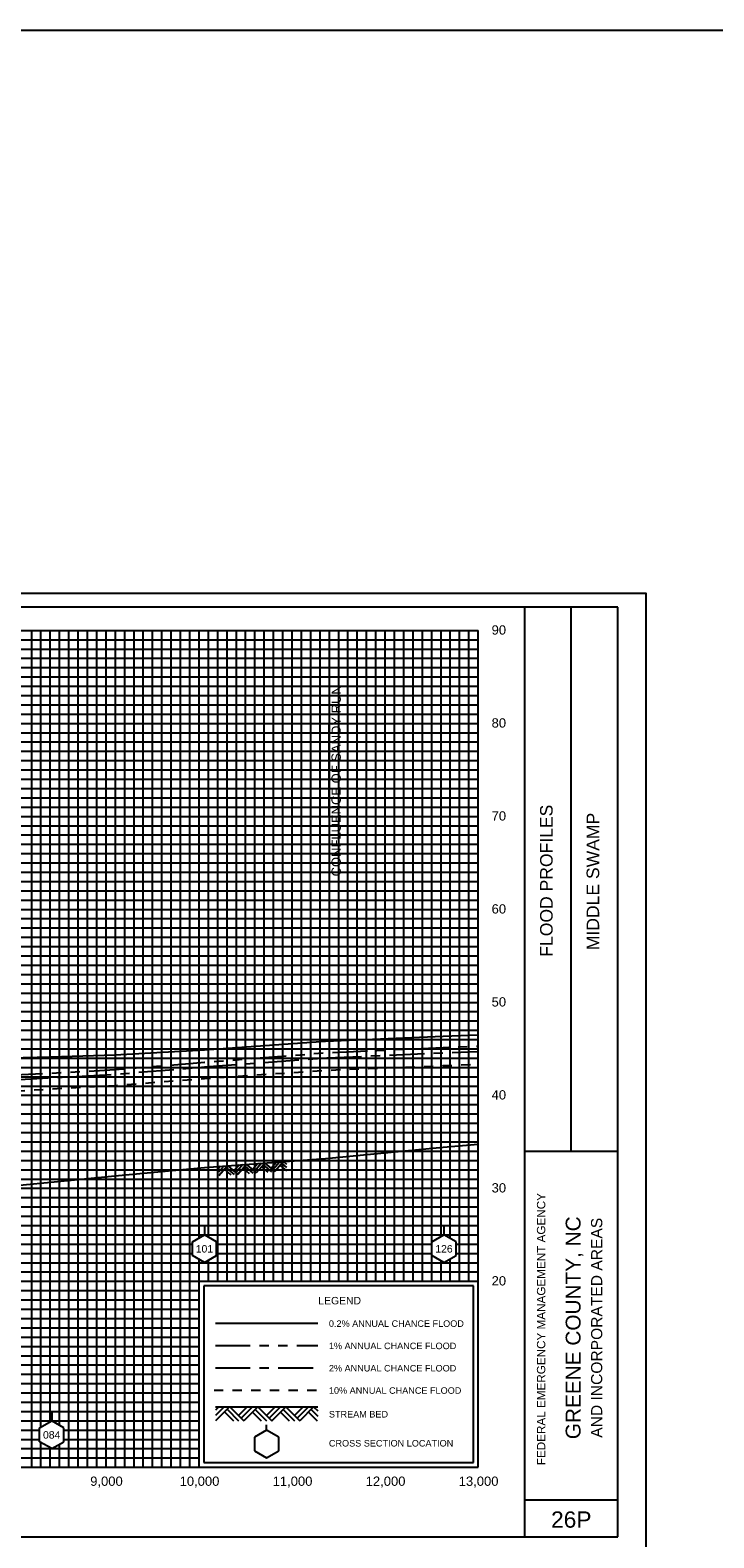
# Model space of a CAD drawing. Header units: inches. Extents: x -7.3 to 59.2, y 29 to 76.9.
# Tile 3 of 14: x 5.9 to 13.2, y 38.6 to 54.8. Entities that reach past the tile are written whole.
import ezdxf
from ezdxf.enums import TextEntityAlignment as Align

# ---------------------------------------------------------------- set-up
doc = ezdxf.new("R2010")
doc.units = ezdxf.units.IN
doc.header["$LTSCALE"] = 0.3
doc.header["$MEASUREMENT"] = 0
doc.set_wipeout_variables(frame=1)
for name, pattern in [('CENTER', [2, 1.25, -0.25, 0.25, -0.25]), ('DOT', [0.25, 0, -0.25]), ('HIDDEN', [0.375, 0.25, -0.125]), ('PHANTOM', [2.5, 1.25, -0.25, 0.25, -0.25, 0.25, -0.25])]:
    doc.linetypes.add(name, pattern=pattern)
doc.layers.get('0').update_dxf_attribs({"color": 3, "plot": 0})
for name, color, linetype in [('1', 5, 'Continuous'), ('2', 50, 'Continuous'), ('3', 9, 'DOT'), ('7', 7, 'Continuous'), ('ROCK', 7, 'Continuous'), ('STREAM', 5, 'Continuous'), ('STRUCTURE', 30, 'Continuous'), ('TEXT', 255, 'Continuous'), ('WS10', 4, 'HIDDEN'), ('WS100', 5, 'PHANTOM'), ('WS50', 1, 'CENTER'), ('WS500', 1, 'Continuous'), ('XSEC', 7, 'Continuous'), ('XSECTEXTLINE', 7, 'Continuous')]:
    doc.layers.add(name, color=color, linetype=linetype)
doc.styles.add('ARIAL', font='ARIAL.TTF')
doc.styles.add('xs', font='ARIAL.TTF')

# ---------------------------------------------------------------- blocks, each defined once
blk = doc.blocks.new('wipeout')
blk.add_wipeout([(0, 0.15), (-0.129917, 0.075), (-0.129917, -0.075), (0, -0.15), (0.129917, -0.075), (0.129917, 0.075)])
blk = doc.blocks.new('xsec')
blk.add_line((0, 0.35), (0, 0.25))
blk.add_blockref('wipeout', (0, 0.1))
for p, q in [((-0.13, 0.175), (0, 0.25)), ((-0.13, 0.025), (-0.13, 0.175)), ((0.13, 0.175), (0, 0.25)), ((0, 0.25), (0, 0.25)), ((0.13, 0.025), (0.13, 0.175)), ((0, -0.05), (-0.13, 0.025)), ((0, -0.05), (0.13, 0.025))]:
    blk.add_line(p, q)
blk = doc.blocks.new('rock')
at = {"layer": 'STREAM'}
for p, q in [((0.171, 0.001), (0.147, -0.023)), ((0.209, 0.001), (0.147, -0.061)), ((0.247, 0.001), (0.147, -0.099)), ((0.251, 0.001), (0.351, -0.099)), ((0.375, 0.001), (0.313, -0.061)), ((0.413, 0.001), (0.332, -0.08)), ((0.451, 0.001), (0.351, -0.099)), ((0.451, 0.001), (0.551, -0.099)), ((0.575, 0.001), (0.513, -0.061)), ((0.613, 0.001), (0.532, -0.08)), ((0.651, 0.001), (0.551, -0.099)), ((0.651, 0.001), (0.751, -0.099)), ((0.776, 0.001), (0.713, -0.061)), ((0.813, 0.001), (0.732, -0.08)), ((0.851, 0.001), (0.751, -0.099)), ((0.851, 0.001), (0.88, -0.028)), ((0.211, -0.034), (0.275, -0.099)), ((0.23, -0.016), (0.313, -0.099)), ((0.413, -0.036), (0.475, -0.099)), ((0.432, -0.018), (0.513, -0.099)), ((0.613, -0.036), (0.676, -0.099)), ((0.632, -0.018), (0.713, -0.099)), ((0.813, -0.036), (0.876, -0.099)), ((0.832, -0.018), (0.88, -0.066))]:
    blk.add_line(p, q, dxfattribs=at)

msp = doc.modelspace()

# ---------------------------------------------------------------- linework, layer by layer
at = {"color": 252}
msp.add_lwpolyline([(-3.586, 48.777), (12.514, 48.777), (12.514, 38.477), (-3.586, 38.477)], close=True, dxfattribs=at)
at = {"layer": '1'}
for p, q in [((12.214, 48.627), (-3.286, 48.627)), ((11.214, 38.627), (11.214, 48.627)), ((11.714, 42.777), (11.714, 48.627)), ((12.214, 38.627), (12.214, 48.627)), ((11.214, 42.777), (12.214, 42.777)), ((11.214, 39.027), (12.214, 39.027)), ((-3.286, 38.627), (12.214, 38.627))]:
    msp.add_line(p, q, dxfattribs=at)
at = {"layer": '2', "color": 50}
for p, q in [((-2.286, 48.377), (10.714, 48.377)), ((6.714, 39.377), (6.714, 48.377)), ((7.714, 39.377), (7.714, 48.377)), ((10.714, 39.377), (10.714, 48.377)), ((-2.286, 46.377), (10.714, 46.377)), ((-2.286, 45.377), (10.714, 45.377)), ((-2.286, 44.377), (10.714, 44.377)), ((-2.286, 43.377), (10.714, 43.377)), ((-2.286, 42.377), (10.714, 42.377)), ((-2.286, 41.377), (10.714, 41.377)), ((-2.286, 40.377), (7.714, 40.377)), ((-2.286, 39.377), (10.714, 39.377))]:
    msp.add_line(p, q, dxfattribs=at)
at = {"layer": '2', "color": 50, "linetype": 'Continuous'}
for p, q in [((8.714, 41.377), (8.714, 48.377)), ((9.714, 41.377), (9.714, 48.377)), ((-2.286, 47.377), (10.714, 47.377))]:
    msp.add_line(p, q, dxfattribs=at)
at = {"layer": '3', "color": 8, "linetype": 'Continuous'}
for p, q in [((5.914, 39.377), (5.914, 48.377)), ((6.014, 39.377), (6.014, 48.377)), ((6.114, 39.377), (6.114, 48.377)), ((6.214, 39.377), (6.214, 48.377)), ((6.314, 39.377), (6.314, 48.377)), ((6.414, 39.377), (6.414, 48.377)), ((6.514, 39.377), (6.514, 48.377)), ((6.614, 39.377), (6.614, 48.377)), ((6.814, 39.377), (6.814, 48.377)), ((6.914, 39.377), (6.914, 48.377)), ((7.014, 39.377), (7.014, 48.377)), ((7.114, 39.377), (7.114, 48.377)), ((7.214, 39.377), (7.214, 48.377)), ((7.314, 39.377), (7.314, 48.377)), ((7.414, 39.377), (7.414, 48.377)), ((7.514, 39.377), (7.514, 48.377)), ((7.614, 39.377), (7.614, 48.377)), ((7.814, 41.377), (7.814, 48.377)), ((7.914, 41.377), (7.914, 48.377)), ((8.014, 41.377), (8.014, 48.377)), ((8.114, 41.377), (8.114, 48.377)), ((8.214, 41.377), (8.214, 48.377)), ((8.314, 41.377), (8.314, 48.377)), ((8.414, 41.377), (8.414, 48.377)), ((8.514, 41.377), (8.514, 48.377)), ((8.614, 41.377), (8.614, 48.377)), ((8.814, 41.377), (8.814, 48.377)), ((8.914, 41.377), (8.914, 48.377)), ((9.014, 41.377), (9.014, 48.377)), ((9.114, 41.377), (9.114, 48.377)), ((9.214, 41.377), (9.214, 48.377)), ((9.314, 41.377), (9.314, 48.377)), ((9.414, 41.377), (9.414, 48.377)), ((9.514, 41.377), (9.514, 48.377)), ((9.614, 41.377), (9.614, 48.377)), ((9.814, 41.377), (9.814, 48.377)), ((9.914, 41.377), (9.914, 48.377)), ((10.014, 41.377), (10.014, 48.377)), ((10.114, 41.377), (10.114, 48.377)), ((10.214, 41.377), (10.214, 48.377)), ((10.314, 41.377), (10.314, 48.377)), ((10.414, 41.377), (10.414, 48.377)), ((10.514, 41.377), (10.514, 48.377)), ((10.614, 41.377), (10.614, 48.377)), ((-2.286, 48.277), (10.714, 48.277)), ((-2.286, 48.177), (10.714, 48.177)), ((-2.286, 48.077), (10.714, 48.077)), ((-2.286, 47.977), (10.714, 47.977)), ((-2.286, 47.877), (10.714, 47.877)), ((-2.286, 47.777), (10.714, 47.777)), ((-2.286, 47.677), (10.714, 47.677)), ((-2.286, 47.577), (10.714, 47.577)), ((-2.286, 47.477), (10.714, 47.477)), ((-2.286, 47.277), (10.714, 47.277)), ((-2.286, 47.177), (10.714, 47.177)), ((-2.286, 47.077), (10.714, 47.077)), ((-2.286, 46.977), (10.714, 46.977)), ((-2.286, 46.877), (10.714, 46.877)), ((-2.286, 46.777), (10.714, 46.777)), ((-2.286, 46.677), (10.714, 46.677)), ((-2.286, 46.577), (10.714, 46.577)), ((-2.286, 46.477), (10.714, 46.477)), ((-2.286, 46.277), (10.714, 46.277)), ((-2.286, 46.177), (10.714, 46.177)), ((-2.286, 46.077), (10.714, 46.077)), ((-2.286, 45.977), (10.714, 45.977)), ((-2.286, 45.877), (10.714, 45.877)), ((-2.286, 45.777), (10.714, 45.777)), ((-2.286, 45.677), (10.714, 45.677)), ((-2.286, 45.577), (10.714, 45.577)), ((-2.286, 45.477), (10.714, 45.477)), ((-2.286, 45.277), (10.714, 45.277)), ((-2.286, 45.177), (10.714, 45.177)), ((-2.286, 45.077), (10.714, 45.077)), ((-2.286, 44.977), (10.714, 44.977)), ((-2.286, 44.877), (10.714, 44.877)), ((-2.286, 44.777), (10.714, 44.777)), ((-2.286, 44.677), (10.714, 44.677)), ((-2.286, 44.577), (10.714, 44.577)), ((-2.286, 44.477), (10.714, 44.477)), ((-2.286, 44.277), (10.714, 44.277)), ((-2.286, 44.177), (10.714, 44.177)), ((-2.286, 44.077), (10.714, 44.077)), ((-2.286, 43.977), (10.714, 43.977)), ((-2.286, 43.877), (10.714, 43.877)), ((-2.286, 43.777), (10.714, 43.777)), ((-2.286, 43.677), (10.714, 43.677)), ((-2.286, 43.577), (10.714, 43.577)), ((-2.286, 43.477), (10.714, 43.477)), ((-2.286, 43.277), (10.714, 43.277)), ((-2.286, 43.177), (10.714, 43.177)), ((-2.286, 43.077), (10.714, 43.077)), ((-2.286, 42.977), (10.714, 42.977)), ((-2.286, 42.877), (10.714, 42.877)), ((-2.286, 42.777), (10.714, 42.777)), ((-2.286, 42.677), (10.714, 42.677)), ((-2.286, 42.577), (10.714, 42.577)), ((-2.286, 42.477), (10.714, 42.477)), ((-2.286, 42.277), (10.714, 42.277)), ((-2.286, 42.177), (10.714, 42.177)), ((-2.286, 42.077), (10.714, 42.077)), ((-2.286, 41.977), (10.714, 41.977)), ((-2.286, 41.877), (10.714, 41.877)), ((-2.286, 41.777), (10.714, 41.777)), ((-2.286, 41.677), (10.714, 41.677)), ((-2.286, 41.577), (10.714, 41.577)), ((-2.286, 41.477), (10.714, 41.477)), ((-2.286, 41.277), (7.714, 41.277)), ((-2.286, 41.177), (7.714, 41.177)), ((-2.286, 41.077), (7.714, 41.077)), ((-2.286, 40.977), (7.714, 40.977)), ((-2.286, 40.877), (7.714, 40.877)), ((-2.286, 40.777), (7.714, 40.777)), ((-2.286, 40.677), (7.714, 40.677)), ((-2.286, 40.577), (7.714, 40.577)), ((-2.286, 40.477), (7.714, 40.477)), ((-2.286, 40.277), (7.714, 40.277)), ((-2.286, 40.177), (7.714, 40.177)), ((-2.286, 40.077), (7.714, 40.077)), ((-2.286, 39.977), (7.714, 39.977)), ((-2.286, 39.877), (7.714, 39.877)), ((-2.286, 39.777), (7.714, 39.777)), ((-2.286, 39.677), (7.714, 39.677)), ((-2.286, 39.577), (7.714, 39.577)), ((-2.286, 39.477), (7.714, 39.477))]:
    msp.add_line(p, q, dxfattribs=at)
at = {"layer": '7'}
for p, q in [((8.439, 39.777), (8.309, 39.702)), ((8.439, 39.777), (8.439, 39.834)), ((8.569, 39.702), (8.439, 39.777)), ((8.309, 39.702), (8.309, 39.552)), ((8.309, 39.702), (8.309, 39.702)), ((8.569, 39.552), (8.569, 39.702)), ((8.309, 39.552), (8.439, 39.477)), ((8.439, 39.477), (8.569, 39.552))]:
    msp.add_line(p, q, dxfattribs=at)
at = {"layer": 'STREAM'}
for p, q in [((7.926, 40.027), (7.889, 39.99)), ((7.983, 40.027), (7.889, 39.933)), ((8.039, 40.027), (7.889, 39.877)), ((7.889, 40.027), (8.989, 40.027)), ((7.986, 39.973), (8.082, 39.877)), ((8.014, 40.001), (8.138, 39.877)), ((8.045, 40.027), (8.195, 39.877)), ((8.232, 40.027), (8.138, 39.933)), ((8.288, 40.027), (8.167, 39.905)), ((8.345, 40.027), (8.195, 39.877)), ((8.288, 39.97), (8.382, 39.877)), ((8.317, 39.999), (8.438, 39.877)), ((8.345, 40.027), (8.495, 39.877)), ((8.532, 40.027), (8.438, 39.933)), ((8.588, 40.027), (8.467, 39.905)), ((8.642, 40.024), (8.492, 39.874)), ((8.588, 39.97), (8.682, 39.877)), ((8.617, 39.999), (8.738, 39.877)), ((8.645, 40.027), (8.795, 39.877)), ((8.832, 40.027), (8.738, 39.933)), ((8.888, 40.027), (8.767, 39.905)), ((8.945, 40.027), (8.795, 39.877)), ((8.888, 39.97), (8.982, 39.877)), ((8.917, 39.999), (8.989, 39.926)), ((8.945, 40.027), (8.989, 39.983))]:
    msp.add_line(p, q, dxfattribs=at)
at = {"layer": 'STRUCTURE'}
msp.add_lwpolyline([(-7.272, 54.833), (59.218, 54.833), (59.218, 32.641), (-7.272, 32.641)], close=True, dxfattribs=at)
at = {"layer": 'TEXT'}
for p, q in [((10.664, 41.327), (7.764, 41.327)), ((7.764, 41.327), (7.764, 39.427)), ((10.664, 39.427), (10.664, 41.327)), ((7.764, 39.427), (10.664, 39.427)), ((7.764, 39.427), (7.764, 39.427))]:
    msp.add_line(p, q, dxfattribs=at)
at = {"layer": 'WS10'}
msp.add_line((7.874, 40.207), (8.974, 40.207), dxfattribs=at)
at = {"layer": 'WS10', "flags": 128}
msp.add_lwpolyline([(3.353, 43.227), (4.434, 43.288), (5.309, 43.357), (5.418, 43.395), (5.447, 43.405), (5.522, 43.405), (6.121, 43.447), (6.808, 43.484), (7.772, 43.558), (9.071, 43.647), (10.337, 43.696), (10.714, 43.71)], dxfattribs=at)
at = {"layer": 'WS100'}
msp.add_line((7.889, 40.687), (8.989, 40.687), dxfattribs=at)
at = {"layer": 'WS100', "flags": 128}
msp.add_lwpolyline([(4.783, 43.551), (5.309, 43.577), (5.418, 43.585), (5.447, 43.587), (5.522, 43.587), (6.121, 43.615), (6.808, 43.654), (7.772, 43.733), (9.071, 43.835), (10.337, 43.891), (10.714, 43.906)], dxfattribs=at)
at = {"layer": 'WS50'}
msp.add_line((7.889, 40.447), (8.989, 40.447), dxfattribs=at)
at = {"layer": 'WS50', "flags": 128}
msp.add_lwpolyline([(4.373, 43.46), (4.434, 43.463), (5.309, 43.51), (5.418, 43.529), (5.447, 43.534), (5.522, 43.534), (6.121, 43.566), (6.808, 43.604), (7.772, 43.682), (9.071, 43.779), (10.337, 43.834), (10.714, 43.849)], dxfattribs=at)
at = {"layer": 'WS500'}
msp.add_line((7.889, 40.927), (8.989, 40.927), dxfattribs=at)
at = {"layer": 'WS500', "flags": 128}
msp.add_lwpolyline([(5.31, 43.731), (5.418, 43.766), (5.447, 43.775), (5.522, 43.775), (6.121, 43.791), (6.808, 43.814), (7.772, 43.866), (9.071, 43.959), (10.337, 44.013), (10.714, 44.027)], dxfattribs=at)
at = {"layer": 'XSECTEXTLINE'}
msp.add_line((9.109, 47.377), (9.109, 46.377), dxfattribs=at)

# ---------------------------------------------------------------- block references
at = {"layer": 'ROCK', "rotation": 4.226642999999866}
msp.add_blockref('rock', (7.772, 42.6), dxfattribs=at)

# ---------------------------------------------------------------- texts
at = {"layer": 'TEXT', "style": 'ARIAL'}
for s, height, p in [(' 90', 0.1, (10.819, 48.332)), (' 80', 0.1, (10.819, 47.332)), (' 70', 0.1, (10.819, 46.332)), (' 60', 0.1, (10.819, 45.332)), (' 50', 0.1, (10.819, 44.332)), (' 40', 0.1, (10.819, 43.332)), (' 30', 0.1, (10.819, 42.332)), (' 20', 0.1, (10.819, 41.332)), ('LEGEND', 0.08, (8.995, 41.129)), ('0.2% ANNUAL CHANCE FLOOD', 0.07, (9.109, 40.887)), ('1% ANNUAL CHANCE FLOOD', 0.07, (9.109, 40.647)), ('2% ANNUAL CHANCE FLOOD', 0.07, (9.109, 40.407)), ('10% ANNUAL CHANCE FLOOD', 0.07, (9.109, 40.167)), ('STREAM BED', 0.07, (9.109, 39.912)), ('CROSS SECTION LOCATION', 0.07, (9.109, 39.6))]:
    msp.add_text(s, height=height, dxfattribs=at).set_placement(p)
msp.add_text('CONFLUENCE OF SANDY RUN', height=0.1, rotation=90, dxfattribs=at).set_placement((9.237, 47.788), align=Align.RIGHT)
for s, height, p in [('FLOOD PROFILES', 0.135, (11.514, 44.868)), ('FEDERAL EMERGENCY MANAGEMENT AGENCY', 0.09, (11.435, 39.399))]:
    msp.add_text(s, height=height, rotation=90, dxfattribs=at).set_placement(p)
for s, height, p in [('MIDDLE SWAMP', 0.135, (12.014, 45.677)), ('GREENE COUNTY, NC', 0.16, (11.814, 40.877)), ('AND INCORPORATED AREAS', 0.12, (12.047, 40.877))]:
    msp.add_text(s, height=height, rotation=90, dxfattribs=at).set_placement(p, align=Align.CENTER)
for s, height, p in [('9,000', 0.1, (6.718, 39.177)), ('10,000', 0.1, (7.718, 39.177)), ('11,000', 0.1, (8.718, 39.177)), ('12,000', 0.1, (9.718, 39.177)), ('13,000', 0.1, (10.718, 39.177)), ('26P', 0.175, (11.714, 38.727))]:
    msp.add_text(s, height=height, dxfattribs=at).set_placement(p, align=Align.CENTER)

# ---------------------------------------------------------------- next in the draw order: block references
at = {"layer": 'XSEC', "color": 3}
for p in [(7.771, 41.628), (10.346, 41.628), (6.129, 39.627)]:
    msp.add_blockref('xsec', p, dxfattribs=at)

# ---------------------------------------------------------------- next in the draw order: linework, layer by layer
at = {"layer": 'STREAM', "flags": 128}
msp.add_lwpolyline([(-0.159, 41.932), (1.387, 42.131), (2.296, 42.154), (3.208, 42.185), (4.434, 42.269), (5.309, 42.369), (5.418, 42.369), (5.447, 42.385), (5.522, 42.385), (6.121, 42.444), (6.808, 42.512), (7.772, 42.6), (9.071, 42.696), (10.337, 42.82), (10.714, 42.853)], dxfattribs=at)

# ---------------------------------------------------------------- next in the draw order: texts
at = {"layer": 'TEXT', "style": 'xs'}
for s, p in [('101', (7.771, 41.726, 1)), ('126', (10.346, 41.726, 1)), ('084', (6.129, 39.725, 1))]:
    msp.add_text(s, height=0.08, dxfattribs=at).set_placement(p, align=Align.MIDDLE_CENTER)

doc.saveas('drawing.dxf')
